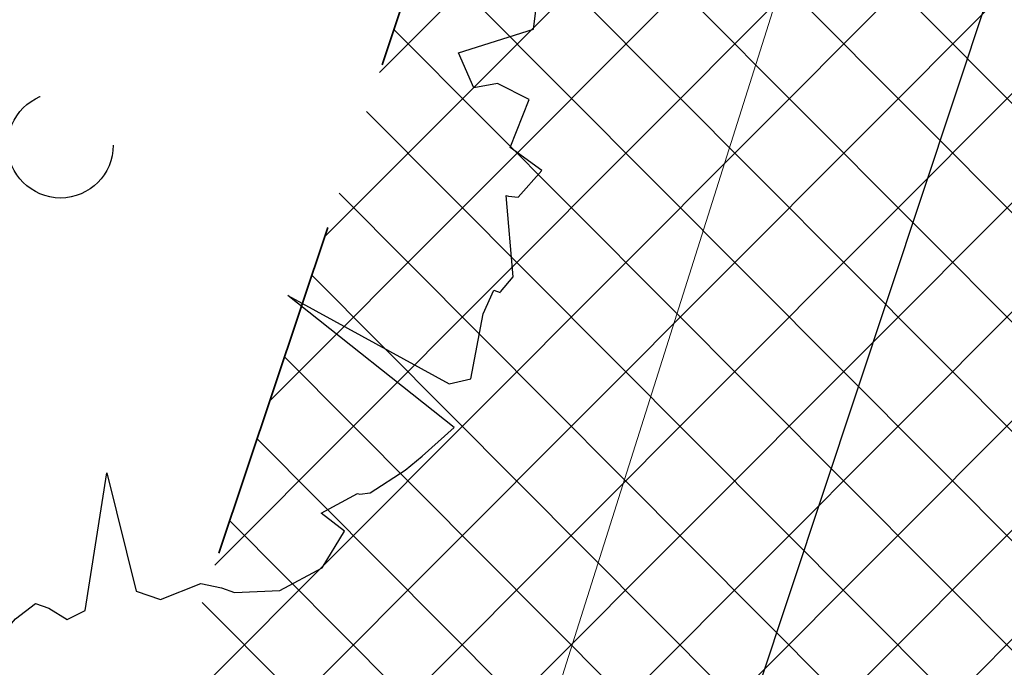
# Model space of a CAD drawing. Header units: metres. Extents: x 6599594 to 6600699, y 5687867 to 5691114.
# Tile 100 of 256: x 6599883.07 to 6599885.94, y 5688678.36 to 5688680.24. Entities that reach past the tile are written whole.
import ezdxf

# ---------------------------------------------------------------- set-up
doc = ezdxf.new("R2010")
doc.units = ezdxf.units.M
doc.header["$MEASUREMENT"] = 0
for name, pattern in [('1', [0]), ('BUG', [1.5, 1, -0.5]), ('GUK', [2, 1.5, -0.5]), ('GUZ', [1, 0.5, -0.5])]:
    doc.linetypes.add(name, pattern=pattern)
for name, color, linetype, lineweight in [('_kolor chodnik', 50, '1', 5), ('_kolor jezdnia', 4, '1', 0), ('_kolor zjazdy kostka', 7, '1', 5), ('_kolor ścieżka @ 1', 10, '1', 0), ('_nasadzenia', 72, 'BUG', 30), ('_obrzeze', 10, 'BUG', 35), ('Dzialki', 130, '1', 30), ('Kontury', 252, 'GUK', 9), ('OT_Komunikacja', 7, 'CONTINUOUS', 0), ('Uzytki', 252, 'GUZ', 9)]:
    doc.layers.add(name, color=color, linetype=linetype, lineweight=lineweight)
doc.layers.add('RS-drzewa projektowane', color=7, linetype='CONTINUOUS')
pattern_1 = [(45, (0, 0), (-0.1414213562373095, 0.1414213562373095), []), (135, (0, 0), (-0.1414213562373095, -0.1414213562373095), [])]

# ---------------------------------------------------------------- blocks, each defined once
blk = doc.blocks.new('d2')
at = {"layer": '_nasadzenia'}
for p, q in [((-293019.6650315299, 28216.48516633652), (-293019.9423898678, 28216.34093857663)), ((-293019.5058528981, 28216.47423294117), (-293019.6650315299, 28216.48516633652)), ((-293019.4652712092, 28215.71171003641), (-293019.5058528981, 28216.47423294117)), ((-293019.2000540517, 28216.51097357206), (-293019.3144192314, 28216.43055231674)), ((-293019.0088658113, 28216.43478685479), (-293019.2000540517, 28216.51097357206)), ((-293019.3144192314, 28216.43055231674), (-293019.4652712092, 28215.71171003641)), ((-293018.855843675, 28216.46941021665), (-293019.0088658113, 28216.43478685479)), ((-293018.6644100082, 28216.42572959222), (-293018.855843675, 28216.46941021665)), ((-293020.0166255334, 28216.40975598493), (-293020.2968166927, 28216.3208126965)), ((-293019.9423898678, 28216.34093857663), (-293020.0166255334, 28216.40975598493)), ((-293018.5676449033, 28216.32748790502), (-293018.6644100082, 28216.42572959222)), ((-293018.4212701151, 28216.34265583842), (-293018.5676449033, 28216.32748790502)), ((-293018.2402983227, 28216.20477988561), (-293018.4212701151, 28216.34265583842)), ((-293020.2968166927, 28216.3208126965), (-293020.3139259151, 28216.20716193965)), ((-293020.4275548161, 28216.22425896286), (-293020.8178057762, 28216.19464650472)), ((-293020.3139259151, 28216.20716193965), (-293020.4275548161, 28216.22425896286)), ((-293020.8178057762, 28216.19464650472), (-293020.7468937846, 28216.1161013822)), ((-293017.9817671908, 28216.00781423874), (-293018.2402983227, 28216.20477988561)), ((-293020.7468937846, 28216.1161013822), (-293020.6306410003, 28215.83548282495)), ((-293018.0050329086, 28215.93972023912), (-293017.9817671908, 28216.00781423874)), ((-293020.9398000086, 28215.96474544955), (-293021.0288029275, 28215.79961544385)), ((-293020.6306410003, 28215.83548282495), (-293020.9398000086, 28215.96474544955)), ((-293018.0871430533, 28215.82655175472), (-293018.0050329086, 28215.93972023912)), ((-293017.7984534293, 28215.74964162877), (-293018.0871430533, 28215.82655175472)), ((-293021.0288029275, 28215.79961544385), (-293021.0134116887, 28215.68572355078)), ((-293018.1938077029, 28215.40966504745), (-293017.7984534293, 28215.74964162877)), ((-293021.0134116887, 28215.68572355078), (-293021.1669246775, 28215.58608800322)), ((-293021.1669246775, 28215.58608800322), (-293021.2618386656, 28215.49902084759)), ((-293021.2618386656, 28215.49902084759), (-293021.2464474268, 28215.38512895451)), ((-293017.4792267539, 28215.41244162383), (-293018.1938077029, 28215.40966504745)), ((-293017.3314917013, 28215.17728852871), (-293017.4792267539, 28215.41244162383)), ((-293021.2464474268, 28215.38512895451), (-293021.2697131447, 28215.3170349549)), ((-293021.2697131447, 28215.3170349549), (-293021.3484996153, 28215.21359418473)), ((-293021.3484996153, 28215.21359418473), (-293021.2814021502, 28215.06030916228)), ((-293017.2482667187, 28215.00762989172), (-293017.3314917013, 28215.17728852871)), ((-293021.2814021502, 28215.06030916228), (-293021.3571103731, 28214.93409001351)), ((-293017.262052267, 28214.90370684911), (-293017.2482667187, 28215.00762989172)), ((-293021.3571103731, 28214.93409001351), (-293021.3483664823, 28214.80074269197)), ((-293017.5911168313, 28214.7988722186), (-293017.262052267, 28214.90370684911)), ((-293021.3483664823, 28214.80074269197), (-293021.2672380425, 28214.78388680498)), ((-293017.5240193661, 28214.64558719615), (-293017.5911168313, 28214.7988722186)), ((-293021.2672380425, 28214.78388680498), (-293021.1113830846, 28214.76322569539)), ((-293021.1113830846, 28214.76322569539), (-293021.0798643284, 28214.63296018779)), ((-293021.3882505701, 28214.6840101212), (-293021.4281346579, 28214.56727755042)), ((-293021.3017019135, 28214.52407919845), (-293021.3882505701, 28214.6840101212)), ((-293017.4198706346, 28214.66431921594), (-293017.5240193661, 28214.64558719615)), ((-293017.2806340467, 28214.59501953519), (-293017.4198706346, 28214.66431921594)), ((-293021.0798643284, 28214.63296018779), (-293021.1031300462, 28214.56486618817)), ((-293017.3634804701, 28214.38433277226), (-293017.2806340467, 28214.59501953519)), ((-293021.4281346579, 28214.56727755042), (-293021.4971955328, 28214.46051383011)), ((-293021.1031300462, 28214.56486618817), (-293020.9515804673, 28214.40445299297)), ((-293021.1524943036, 28214.4839626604), (-293021.3017019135, 28214.52407919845)), ((-293021.0943861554, 28214.43151886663), (-293021.1524943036, 28214.4839626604)), ((-293021.4971955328, 28214.46051383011), (-293021.4787260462, 28214.32384355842)), ((-293021.0592982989, 28214.34348716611), (-293021.0943861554, 28214.43151886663)), ((-293020.9515804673, 28214.40445299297), (-293021.0592982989, 28214.34348716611)), ((-293017.2244893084, 28214.28252699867), (-293017.3634804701, 28214.38433277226)), ((-293021.4787260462, 28214.32384355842), (-293021.4543454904, 28214.10911043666)), ((-293017.3293743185, 28214.16627670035), (-293017.2244893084, 28214.28252699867)), ((-293017.3515251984, 28213.81535557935), (-293017.3813259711, 28214.17316373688)), ((-293017.3813259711, 28214.17316373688), (-293017.3716003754, 28214.16984078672)), ((-293017.3716003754, 28214.16984078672), (-293017.3293743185, 28214.16627670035)), ((-293021.4543454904, 28214.10911043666), (-293021.4292286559, 28213.99189559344)), ((-293021.4292286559, 28213.99189559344), (-293021.3319726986, 28213.95866609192)), ((-293021.3319726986, 28213.95866609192), (-293021.2477660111, 28213.91903182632)), ((-293021.2477660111, 28213.91903182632), (-293021.3068558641, 28213.8414512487)), ((-293021.3068558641, 28213.8414512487), (-293021.3628674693, 28213.74109229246)), ((-293017.4071456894, 28213.74987151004), (-293017.3515251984, 28213.81535557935)), ((-293017.4827541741, 28213.65378966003), (-293017.4364681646, 28213.75747156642)), ((-293017.4364681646, 28213.75747156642), (-293017.4072913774, 28213.74750271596)), ((-293021.3628674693, 28213.74109229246), (-293021.3211322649, 28213.67251602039)), ((-293020.6827278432, 28213.72211137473), (-293021.1705643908, 28213.3820784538)), ((-293021.1593662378, 28213.57379206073), (-293020.6827278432, 28213.72211137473)), ((-293018.340181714, 28213.73353405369), (-293017.6313377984, 28213.34606689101)), ((-293017.6100354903, 28213.15411214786), (-293018.340181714, 28213.73353405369)), ((-293021.3211322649, 28213.67251602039), (-293021.1593662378, 28213.57379206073)), ((-293017.5369146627, 28213.36812186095), (-293017.4827541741, 28213.65378966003)), ((-293021.1705643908, 28213.3820784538), (-293021.14520213, 28213.29736970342)), ((-293017.6313377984, 28213.34606689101), (-293017.5369146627, 28213.36812186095)), ((-293021.14520213, 28213.29736970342), (-293021.061486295, 28213.19272325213)), ((-293021.061486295, 28213.19272325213), (-293021.0199965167, 28213.09164088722)), ((-293020.4486406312, 28212.57052589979), (-293020.0360262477, 28213.17468230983)), ((-293020.0360262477, 28213.17468230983), (-293020.2016862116, 28212.5621920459)), ((-293017.7507446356, 28213.02837527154), (-293017.6100354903, 28213.15411214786)), ((-293021.0199965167, 28213.09164088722), (-293021.0105163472, 28213.05581184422)), ((-293021.0105163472, 28213.05581184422), (-293020.906613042, 28213.04203777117)), ((-293020.906613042, 28213.04203777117), (-293020.8098479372, 28212.94379608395)), ((-293017.8259620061, 28212.96716830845), (-293017.7507446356, 28213.02837527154)), ((-293020.8098479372, 28212.94379608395), (-293020.8269571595, 28212.83014532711)), ((-293019.2314686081, 28212.35019368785), (-293019.1358041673, 28212.95519975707)), ((-293019.1358041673, 28212.95519975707), (-293019.0065527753, 28212.43629629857)), ((-293017.9794749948, 28212.86753276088), (-293017.8259620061, 28212.96716830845)), ((-293018.1946652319, 28212.7781072), (-293018.0347503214, 28212.86469208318)), ((-293018.0347503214, 28212.86469208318), (-293018.0250247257, 28212.86136913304)), ((-293018.0250247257, 28212.86136913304), (-293017.9794749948, 28212.86753276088)), ((-293020.8269571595, 28212.83014532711), (-293020.7916238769, 28212.77461971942)), ((-293020.7916238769, 28212.77461971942), (-293020.6165631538, 28212.71480661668)), ((-293018.0912527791, 28212.69932094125), (-293018.1946652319, 28212.7781072)), ((-293020.6165631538, 28212.71480661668), (-293020.4929632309, 28212.72689273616)), ((-293020.4929632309, 28212.72689273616), (-293020.4583662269, 28212.57384884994)), ((-293018.1899812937, 28212.53751388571), (-293018.0912527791, 28212.69932094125)), ((-293020.4583662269, 28212.57384884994), (-293020.4486406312, 28212.57052589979)), ((-293020.2016862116, 28212.5621920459), (-293020.1046756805, 28212.49645645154)), ((-293018.3759947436, 28212.43811947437), (-293018.1899812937, 28212.53751388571)), ((-293020.1046756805, 28212.49645645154), (-293020.0465675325, 28212.44401265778)), ((-293018.8995712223, 28212.3997438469), (-293018.7235287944, 28212.46995511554)), ((-293018.7235287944, 28212.46995511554), (-293018.6326747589, 28212.4497762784)), ((-293018.6326747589, 28212.4497762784), (-293018.5743211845, 28212.42983857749)), ((-293020.0465675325, 28212.44401265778), (-293019.8385154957, 28212.44897060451)), ((-293019.8385154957, 28212.44897060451), (-293019.7768382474, 28212.43876061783)), ((-293019.7768382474, 28212.43876061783), (-293019.6670238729, 28212.34692369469)), ((-293019.0065527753, 28212.43629629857), (-293018.8995712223, 28212.3997438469)), ((-293018.5743211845, 28212.42983857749), (-293018.3759947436, 28212.43811947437)), ((-293019.5372674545, 28212.31345305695), (-293019.4490008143, 28212.38106478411)), ((-293019.4490008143, 28212.38106478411), (-293019.3906472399, 28212.3611270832)), ((-293019.6670238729, 28212.34692369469), (-293019.5733370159, 28212.2714603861)), ((-293019.3906472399, 28212.3611270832), (-293019.3097642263, 28212.31176510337)), ((-293019.3097642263, 28212.31176510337), (-293019.2314686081, 28212.35019368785)), ((-293019.5733370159, 28212.2714603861), (-293019.5372674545, 28212.31345305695))]:
    blk.add_line(p, q, dxfattribs=at)
blk.add_circle((-293019.3393299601, 28214.3936584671), 0.2317757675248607, dxfattribs=at)

msp = doc.modelspace()

# ---------------------------------------------------------------- hatches: boundary and pattern name
at = {"layer": '_kolor chodnik'}
h = msp.add_hatch(dxfattribs=at)
h.set_pattern_fill('ANSI37', color=256, scale=1.6)
h.set_pattern_definition(pattern_1)
h.paths.add_polyline_path([(6599849.938171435, 5688542.085872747), (6599852.232147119, 5688548.938742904), (6599853.573135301, 5688548.489851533), (6599853.827082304, 5688549.248475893), (6599851.793849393, 5688549.929093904), (6599849.895278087, 5688548.982823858), (6599847.823506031, 5688542.793750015)])
edge = h.paths.add_edge_path()
edge.add_line((6600018.106075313, 5689087.454911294), (6600022.42781917, 5689091.229234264))
edge.add_line((6600022.42781917, 5689091.229234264), (6600020.233254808, 5689093.742094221))
edge.add_line((6600020.233254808, 5689093.742094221), (6600017.159471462, 5689091.057656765))
edge.add_arc((6600023.275194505, 5689085.385140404), 8.34143334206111, 137.1531558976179, 148.8016577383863)
edge.add_line((6600016.140105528, 5689089.706021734), (6600018.106075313, 5689087.454911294))
h.paths.add_polyline_path([(6600038.501784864, 5689187.59229436), (6600037.906968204, 5689187.700586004), (6600037.638296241, 5689186.224843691), (6600038.240083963, 5689186.115282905)])
h.paths.add_polyline_path([(6600069.098302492, 5689360.276020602), (6600068.321239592, 5689360.413462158), (6600068.064048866, 5689358.936495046), (6600068.836639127, 5689358.799546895)])
h.paths.add_polyline_path([(6600082.393785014, 5689362.950258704), (6600082.941124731, 5689366.103121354), (6600081.481377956, 5689366.361351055), (6600080.923159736, 5689363.210828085)])
h.paths.add_polyline_path([(6600074.022236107, 5689388.065861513), (6600072.983907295, 5689388.249860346), (6600072.723374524, 5689386.772538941), (6600073.760538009, 5689386.588865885)])
h.paths.add_polyline_path([(6600105.602402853, 5689486.45426531), (6600106.738797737, 5689489.760539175), (6600105.28818975, 5689490.281952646), (6600104.132785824, 5689486.965912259)])
h.paths.add_polyline_path([(6600132.519778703, 5689678.737346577), (6600131.636986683, 5689678.922259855), (6600131.330470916, 5689677.453953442), (6600132.212256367, 5689677.269208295)])
h.paths.add_polyline_path([(6600156.649397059, 5689798.7449027), (6600156.48800471, 5689797.95886096), (6600157.450195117, 5689797.757316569), (6600157.615023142, 5689798.542205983)])
h.paths.add_polyline_path([(6600189.055358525, 5689948.643107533), (6600187.902868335, 5689948.884512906), (6600187.600024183, 5689947.417400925), (6600188.748131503, 5689947.176379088)])
edge = h.paths.add_edge_path()
edge.add_line((6600204.459383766, 5690032.969035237), (6600204.153258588, 5690031.227801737))
edge.add_arc((6600202.328347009, 5690027.299936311), 4.331100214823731, 41.853001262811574, 65.08011546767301, ccw=False)
edge.add_arc((6600032.903931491, 5690051.979071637), 174.020003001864, 352.8070218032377, 353.495463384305)
edge.add_arc((6600202.372679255, 5690027.343587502), 5.999999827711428, 55.12102442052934, 69.64815978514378)
edge = h.paths.add_edge_path()
edge.add_line((6600205.046027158, 5690040.265402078), (6600204.972740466, 5690038.483452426))
edge.add_arc((6600203.986269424, 5690044.401803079), 5.999999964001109, 279.4630688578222, 294.9140560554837)
edge.add_line((6600206.513819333, 5690038.960158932), (6600206.607027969, 5690041.030672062))
edge.add_arc((6600203.986269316, 5690044.401803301), 4.270000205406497, 284.3702444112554, 307.86193139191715, ccw=False)
edge = h.paths.add_edge_path()
edge.add_arc((6600203.547470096, 5690044.558759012), 6.446878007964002, 324.43500910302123, 356.20133685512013, ccw=False)
edge.add_arc((6600203.986269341, 5690044.401803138), 6.000000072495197, 323.2169970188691, 357.4193489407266)
h.paths.add_polyline_path([(6600208.910055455, 5690121.713696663), (6600208.146285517, 5690121.748120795), (6600207.125602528, 5690121.794124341), (6600209.971605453, 5690121.665851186)])
edge = h.paths.add_edge_path()
edge.add_line((6600238.769818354, 5690481.648294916), (6600240.338176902, 5690490.87374652))
edge.add_line((6600240.338176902, 5690490.87374652), (6600241.251295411, 5690510.829461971))
edge.add_line((6600241.251295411, 5690510.829461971), (6600239.524022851, 5690510.928942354))
edge.add_line((6600239.524022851, 5690510.928942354), (6600238.633343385, 5690491.167757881))
edge.add_line((6600238.633343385, 5690491.167757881), (6600234.579716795, 5690467.661262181))
edge.add_line((6600234.579716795, 5690467.661262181), (6600234.449796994, 5690464.966873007))
edge.add_arc((6600242.443669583, 5690464.607462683), 8.001948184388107, 177.4256737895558, 268.2543056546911)
edge.add_line((6600242.199903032, 5690456.609228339), (6600242.216657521, 5690457.359274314))
edge.add_line((6600242.216657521, 5690457.359274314), (6600242.305257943, 5690458.836738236))
edge.add_arc((6600242.444504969, 5690464.607952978), 5.772894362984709, 177.0298084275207, 268.6178439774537, ccw=False)
edge.add_line((6600236.679365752, 5690464.907083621), (6600236.951876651, 5690470.95443634))
edge.add_line((6600236.951876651, 5690470.95443634), (6600238.15078669, 5690478.210832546))
edge.add_line((6600238.15078669, 5690478.210832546), (6600238.769818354, 5690481.648294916))
h.paths.add_polyline_path([(6600238.769818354, 5690481.648294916), (6600238.15078669, 5690478.210832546), (6600239.670056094, 5690477.930590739), (6600240.266710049, 5690481.376366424)])
edge = h.paths.add_edge_path()
edge.add_line((6600223.366500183, 5690460.339976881), (6600223.278629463, 5690457.997544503))
edge.add_arc((6600220.967166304, 5690465.656339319), 7.999999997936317, 286.7940807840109, 300.2738222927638)
edge.add_line((6600225.000231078, 5690458.747331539), (6600225.240084, 5690461.623695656))
edge.add_arc((6600221.105749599, 5690465.648640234), 5.76999998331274, 293.06724424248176, 315.7681070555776, ccw=False)
edge = h.paths.add_edge_path()
edge.add_arc((6600220.025145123, 5690444.676291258), 5.770000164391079, 37.996647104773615, 59.94382588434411, ccw=False)
edge.add_line((6600224.572175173, 5690448.22839199), (6600224.817793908, 5690451.081798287))
edge.add_arc((6600220.025145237, 5690444.676291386), 7.999999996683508, 53.19588653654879, 68.15166733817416)
edge.add_line((6600223.00235276, 5690452.101669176), (6600222.91504296, 5690449.670427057))
edge = h.paths.add_edge_path()
edge.add_arc((6600221.105749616, 5690465.648640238), 7.999999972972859, 328.0222308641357, 357.0132597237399)
edge.add_line((6600229.094882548, 5690465.23180147), (6600229.218816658, 5690467.593604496))
edge.add_line((6600229.218816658, 5690467.593604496), (6600228.218919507, 5690467.645774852))
edge.add_line((6600228.218919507, 5690467.645774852), (6600227.891778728, 5690461.411918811))
h.paths.add_polyline_path([(6600200.980142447, 5690012.236744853), (6600202.317278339, 5690011.956662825), (6600202.522293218, 5690012.935421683), (6600201.182321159, 5690013.216097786)])
h.paths.add_polyline_path([(6600196.457878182, 5689983.98337835), (6600195.202332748, 5689984.246370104), (6600194.899091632, 5689982.777335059), (6600196.150355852, 5689982.515240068)])
edge = h.paths.add_edge_path()
edge.add_line((6600112.305909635, 5689517.991018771), (6600112.691041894, 5689519.807934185))
edge.add_line((6600112.691041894, 5689519.807934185), (6600113.245521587, 5689522.423769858))
edge.add_line((6600113.245521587, 5689522.423769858), (6600111.553124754, 5689522.782507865))
edge.add_line((6600111.553124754, 5689522.782507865), (6600107.405864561, 5689503.21722655))
edge.add_line((6600107.405864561, 5689503.21722655), (6600099.494506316, 5689480.361667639))
edge.add_line((6600099.494506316, 5689480.361667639), (6600099.182814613, 5689478.891218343))
edge.add_arc((6600107.008997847, 5689477.232359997), 8.000059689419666, 168.0325629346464, 257.7529108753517)
edge.add_line((6600105.311960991, 5689469.414366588), (6600105.784990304, 5689471.593619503))
edge.add_arc((6600107.008927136, 5689477.232314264), 5.769999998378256, 168.0321375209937, 257.7533362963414, ccw=False)
edge.add_line((6600101.364343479, 5689478.42879883), (6600101.647245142, 5689479.76342708))
edge.add_line((6600101.647245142, 5689479.76342708), (6600104.132785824, 5689486.965912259))
edge.add_line((6600104.132785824, 5689486.965912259), (6600105.28818975, 5689490.281952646))
edge.add_line((6600105.28818975, 5689490.281952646), (6600108.240043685, 5689498.809726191))
edge.add_line((6600108.240043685, 5689498.809726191), (6600112.305909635, 5689517.991018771))
h.paths.add_polyline_path([(6600136.009573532, 5689645.499114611), (6600138.333647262, 5689645.012304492), (6600138.661671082, 5689646.578318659), (6600134.869459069, 5689647.372651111)])
at = {"layer": '_kolor jezdnia'}
h = msp.add_hatch(dxfattribs=at)
h.set_pattern_fill('ANSI37', color=4, scale=3.5)
h.set_pattern_definition([(45, (0, 0), (-0.3093592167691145, 0.3093592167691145), []), (135, (0, 0), (-0.3093592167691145, -0.3093592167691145), [])])
edge = h.paths.add_edge_path()
edge.add_line((6599833.066047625, 5688539.933393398), (6599850.649511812, 5688527.983462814))
edge.add_arc((6599857.337592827, 5688536.653968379), 10.95025544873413, 169.5012687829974, 232.3548431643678, ccw=False)
edge.add_arc((6599858.085851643, 5688536.618142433), 11.69295282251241, 162.2507788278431, 169.9967502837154, ccw=False)
edge.add_line((6599846.949484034, 5688540.182754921), (6599847.823506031, 5688542.793750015))
edge.add_line((6599847.823506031, 5688542.793750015), (6599849.895278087, 5688548.982823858))
edge.add_line((6599849.895278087, 5688548.982823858), (6599852.434748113, 5688556.56906746))
edge.add_line((6599852.434748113, 5688556.56906746), (6599928.48625871, 5688783.760284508))
edge.add_line((6599928.48625871, 5688783.760284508), (6599931.025728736, 5688791.34652811))
edge.add_line((6599931.025728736, 5688791.34652811), (6599996.657773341, 5688987.411326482))
edge.add_line((6599996.657773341, 5688987.411326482), (6599999.197243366, 5688994.997570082))
edge.add_line((6599999.197243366, 5688994.997570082), (6600021.930100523, 5689062.908193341))
edge.add_line((6600021.930100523, 5689062.908193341), (6600017.620224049, 5689067.371531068))
edge.add_line((6600017.620224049, 5689067.371531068), (6600016.714558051, 5689064.654078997))
edge.add_line((6600016.714558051, 5689064.654078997), (6600012.423620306, 5689051.835617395))
edge.add_line((6600012.423620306, 5689051.835617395), (6600009.884150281, 5689044.249373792))
edge.add_line((6600009.884150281, 5689044.249373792), (6599977.53516164, 5688947.612159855))
edge.add_line((6599977.53516164, 5688947.612159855), (6599974.995691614, 5688940.025916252))
edge.add_line((6599974.995691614, 5688940.025916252), (6599942.096912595, 5688841.746295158))
edge.add_line((6599942.096912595, 5688841.746295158), (6599939.557442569, 5688834.160051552))
edge.add_line((6599939.557442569, 5688834.160051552), (6599882.679288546, 5688664.246042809))
edge.add_line((6599882.679288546, 5688664.246042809), (6599880.139818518, 5688656.659799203))
edge.add_line((6599880.139818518, 5688656.659799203), (6599852.46454386, 5688573.984527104))
edge.add_line((6599852.46454386, 5688573.984527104), (6599842.470137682, 5688544.127903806))
edge.add_arc((6599835.706422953, 5688546.652910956), 7.219660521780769, 248.5480913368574, 339.52856074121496, ccw=False)
h.paths.add_polyline_path([(6600044.653202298, 5689172.271628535), (6600046.276244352, 5689181.431901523), (6600047.759199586, 5689189.801539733), (6600051.0603021, 5689208.432603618), (6600052.368792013, 5689215.817578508), (6600054.808584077, 5689229.587499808), (6600056.11707399, 5689236.972474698), (6600057.346666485, 5689243.912161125), (6600058.655146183, 5689251.297078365), (6600058.831439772, 5689252.292060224), (6600060.098987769, 5689259.445963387), (6600060.139929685, 5689259.677035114), (6600061.407468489, 5689266.830886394), (6600072.329030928, 5689328.470998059), (6600073.637511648, 5689335.855921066), (6600077.337304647, 5689356.73715072), (6600078.820259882, 5689365.106788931), (6600081.142794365, 5689378.214921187), (6600082.538516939, 5689386.092227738), (6600095.187867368, 5689457.483787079), (6600091.082877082, 5689465.8405575), (6600089.043088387, 5689454.328211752), (6600087.870641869, 5689447.711051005), (6600087.560133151, 5689445.958573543), (6600086.562151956, 5689440.326076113), (6600082.433200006, 5689417.022719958), (6600080.95024477, 5689408.65308175), (6600077.202698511, 5689387.502337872), (6600075.719743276, 5689379.132699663), (6600073.469199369, 5689366.430874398), (6600071.986244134, 5689358.061236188), (6600069.98686466, 5689346.776955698), (6600068.591142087, 5689338.899649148), (6600065.559290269, 5689321.78820693), (6600064.163567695, 5689313.910900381), (6600059.719426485, 5689288.828650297), (6600058.323703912, 5689280.951343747), (6600057.563846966, 5689276.662793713), (6600056.168124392, 5689268.785487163), (6600054.804920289, 5689261.091711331), (6600053.409197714, 5689253.21440478), (6600053.264817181, 5689252.399536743), (6600051.869094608, 5689244.522230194), (6600051.183555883, 5689240.653124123), (6600049.787833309, 5689232.775817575), (6600046.593849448, 5689214.749319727), (6600045.198126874, 5689206.872013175), (6600044.41754409, 5689202.466488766), (6600042.934588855, 5689194.096850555), (6600036.429952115, 5689157.38538759), (6600034.946996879, 5689149.01574938), (6600030.579776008, 5689124.367629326), (6600027.529365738, 5689107.151445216), (6600024.895072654, 5689094.014582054), (6600030.583685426, 5689094.264316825), (6600032.945013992, 5689106.191885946), (6600043.170247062, 5689163.901990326)])
edge = h.paths.add_edge_path()
edge.add_line((6600111.106812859, 5689535.144351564), (6600111.256844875, 5689535.85214863))
edge.add_line((6600111.256844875, 5689535.85214863), (6600112.915748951, 5689543.678261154))
edge.add_line((6600112.915748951, 5689543.678261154), (6600117.304772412, 5689564.384094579))
edge.add_line((6600117.304772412, 5689564.384094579), (6600119.067357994, 5689572.699339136))
edge.add_line((6600119.067357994, 5689572.699339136), (6600120.087667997, 5689577.512794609))
edge.add_line((6600120.087667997, 5689577.512794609), (6600121.642890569, 5689584.849775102))
edge.add_line((6600121.642890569, 5689584.849775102), (6600128.436769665, 5689616.900852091))
edge.add_line((6600128.436769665, 5689616.900852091), (6600129.991992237, 5689624.237832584))
edge.add_line((6600129.991992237, 5689624.237832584), (6600132.660554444, 5689636.827148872))
edge.add_line((6600132.660554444, 5689636.827148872), (6600133.208838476, 5689639.444704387))
edge.add_line((6600133.208838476, 5689639.444704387), (6600134.848957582, 5689647.274775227))
edge.add_line((6600134.848957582, 5689647.274775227), (6600138.97649476, 5689666.979995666))
edge.add_line((6600138.97649476, 5689666.979995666), (6600140.51410642, 5689674.320687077))
edge.add_line((6600140.51410642, 5689674.320687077), (6600145.209128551, 5689696.735129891))
edge.add_line((6600145.209128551, 5689696.735129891), (6600146.746740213, 5689704.075821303))
edge.add_line((6600146.746740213, 5689704.075821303), (6600151.462308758, 5689726.588354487))
edge.add_line((6600151.462308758, 5689726.588354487), (6600152.999920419, 5689733.929045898))
edge.add_line((6600152.999920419, 5689733.929045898), (6600155.244070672, 5689744.642813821))
edge.add_line((6600155.244070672, 5689744.642813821), (6600156.781682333, 5689751.983505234))
edge.add_line((6600156.781682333, 5689751.983505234), (6600161.635515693, 5689775.156126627))
edge.add_line((6600161.635515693, 5689775.156126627), (6600163.378142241, 5689783.475576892))
edge.add_line((6600163.378142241, 5689783.475576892), (6600163.850769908, 5689785.731942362))
edge.add_line((6600163.850769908, 5689785.731942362), (6600167.028500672, 5689800.902704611))
edge.add_line((6600167.028500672, 5689800.902704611), (6600179.49088801, 5689860.399222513))
edge.add_line((6600179.49088801, 5689860.399222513), (6600181.233514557, 5689868.718672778))
edge.add_line((6600181.233514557, 5689868.718672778), (6600181.84713393, 5689871.648144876))
edge.add_line((6600181.84713393, 5689871.648144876), (6600183.384745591, 5689878.988836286))
edge.add_line((6600183.384745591, 5689878.988836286), (6600184.935818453, 5689886.393792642))
edge.add_line((6600184.935818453, 5689886.393792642), (6600186.575937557, 5689894.223863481))
edge.add_line((6600186.575937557, 5689894.223863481), (6600194.05133812, 5689929.912074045))
edge.add_line((6600194.05133812, 5689929.912074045), (6600195.691457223, 5689937.742144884))
edge.add_line((6600195.691457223, 5689937.742144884), (6600202.915799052, 5689972.231779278))
edge.add_line((6600202.915799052, 5689972.231779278), (6600204.555918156, 5689980.061850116))
edge.add_line((6600204.555918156, 5689980.061850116), (6600206.062781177, 5689987.255744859))
edge.add_line((6600206.062781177, 5689987.255744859), (6600207.702900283, 5689995.085815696))
edge.add_line((6600207.702900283, 5689995.085815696), (6600210.232559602, 5690007.162628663))
edge.add_line((6600210.232559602, 5690007.162628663), (6600211.694938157, 5690014.144150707))
edge.add_arc((6600028.177652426, 5690052.584442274), 187.5000004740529, 348.1696294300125, 357.4195276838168)
edge.add_line((6600215.487522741, 5690044.142720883), (6600208.310270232, 5690026.480446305))
edge.add_arc((6600032.903933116, 5690051.97907145), 177.2500013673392, 348.1696294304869, 351.7289130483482, ccw=False)
edge.add_line((6600206.38894146, 5690015.640182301), (6600205.966941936, 5690013.625519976))
edge.add_line((6600205.966941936, 5690013.625519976), (6600204.326822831, 5690005.795449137))
edge.add_line((6600204.326822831, 5690005.795449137), (6600197.076961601, 5689971.183982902))
edge.add_line((6600197.076961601, 5689971.183982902), (6600195.334335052, 5689962.864532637))
edge.add_line((6600195.334335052, 5689962.864532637), (6600193.44722506, 5689953.855305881))
edge.add_line((6600193.44722506, 5689953.855305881), (6600191.909227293, 5689946.512771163))
edge.add_line((6600191.909227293, 5689946.512771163), (6600185.496844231, 5689915.899498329))
edge.add_line((6600185.496844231, 5689915.899498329), (6600183.856521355, 5689908.068454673))
edge.add_line((6600183.856521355, 5689908.068454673), (6600182.066605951, 5689899.523243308))
edge.add_line((6600182.066605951, 5689899.523243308), (6600180.32407057, 5689891.204228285))
edge.add_line((6600180.32407057, 5689891.204228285), (6600174.320344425, 5689862.541919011))
edge.add_line((6600174.320344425, 5689862.541919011), (6600172.577809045, 5689854.222903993))
edge.add_line((6600172.577809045, 5689854.222903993), (6600163.663810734, 5689811.666703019))
edge.add_line((6600163.663810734, 5689811.666703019), (6600162.023782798, 5689803.837067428))
edge.add_line((6600162.023782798, 5689803.837067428), (6600160.924220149, 5689798.587659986))
edge.add_line((6600160.924220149, 5689798.587659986), (6600159.279208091, 5689790.734229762))
edge.add_line((6600159.279208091, 5689790.734229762), (6600157.107250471, 5689780.365115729))
edge.add_line((6600157.107250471, 5689780.365115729), (6600155.462238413, 5689772.511685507))
edge.add_line((6600155.462238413, 5689772.511685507), (6600153.380318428, 5689762.572418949))
edge.add_line((6600153.380318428, 5689762.572418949), (6600151.735124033, 5689754.718118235))
edge.add_line((6600151.735124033, 5689754.718118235), (6600148.586504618, 5689739.686336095))
edge.add_line((6600148.586504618, 5689739.686336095), (6600146.885007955, 5689731.563243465))
edge.add_line((6600146.885007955, 5689731.563243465), (6600141.75088822, 5689707.052510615))
edge.add_line((6600141.75088822, 5689707.052510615), (6600140.110896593, 5689699.223048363))
edge.add_line((6600140.110896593, 5689699.223048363), (6600133.483561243, 5689667.583574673))
edge.add_line((6600133.483561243, 5689667.583574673), (6600131.860394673, 5689659.834436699))
edge.add_line((6600131.860394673, 5689659.834436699), (6600131.740984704, 5689659.26436315))
edge.add_line((6600131.740984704, 5689659.26436315), (6600130.117814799, 5689651.515209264))
edge.add_line((6600130.117814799, 5689651.515209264), (6600127.27873359, 5689637.961189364))
edge.add_line((6600127.27873359, 5689637.961189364), (6600126.924568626, 5689636.290366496))
edge.add_line((6600126.924568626, 5689636.290366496), (6600125.166244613, 5689627.995226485))
edge.add_line((6600125.166244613, 5689627.995226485), (6600118.009503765, 5689594.232298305))
edge.add_line((6600118.009503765, 5689594.232298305), (6600116.25117975, 5689585.937158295))
edge.add_line((6600116.25117975, 5689585.937158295), (6600113.665314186, 5689573.737975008))
edge.add_line((6600113.665314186, 5689573.737975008), (6600111.898534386, 5689565.402943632))
edge.add_line((6600111.898534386, 5689565.402943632), (6600104.889982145, 5689532.339115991))
edge.add_line((6600104.889982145, 5689532.339115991), (6600103.22663594, 5689524.492047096))
edge.add_line((6600103.22663594, 5689524.492047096), (6600096.623876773, 5689493.342605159))
edge.add_line((6600096.623876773, 5689493.342605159), (6600094.968986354, 5689485.535427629))
edge.add_line((6600094.968986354, 5689485.535427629), (6600094.300101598, 5689482.379870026))
edge.add_line((6600094.300101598, 5689482.379870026), (6600099.182814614, 5689478.891218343))
edge.add_line((6600099.182814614, 5689478.891218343), (6600099.494506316, 5689480.361667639))
edge.add_line((6600099.494506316, 5689480.361667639), (6600111.106812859, 5689535.144351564))
edge = h.paths.add_edge_path()
edge.add_arc((6600239.213891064, 5690851.400367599), 10.00000000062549, -2.8342403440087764, 76.13703556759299, ccw=False)
edge.add_line((6600249.201658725, 5690850.905901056), (6600249.082723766, 5690848.503524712))
edge.add_line((6600249.082723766, 5690848.503524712), (6600247.016487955, 5690806.767468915))
edge.add_line((6600247.016487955, 5690806.767468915), (6600246.092398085, 5690789.152178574))
edge.add_line((6600246.092398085, 5690789.152178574), (6600233.768116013, 5690572.015170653))
edge.add_line((6600233.768116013, 5690572.015170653), (6600228.959056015, 5690465.296202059))
edge.add_line((6600228.959056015, 5690465.296202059), (6600234.588724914, 5690465.017134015))
edge.add_line((6600234.588724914, 5690465.017134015), (6600239.262540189, 5690571.767576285))
edge.add_line((6600239.262540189, 5690571.767576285), (6600252.50503885, 5690806.400146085))
edge.add_line((6600252.50503885, 5690806.400146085), (6600254.569211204, 5690848.094521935))
edge.add_arc((6600262.559425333, 5690847.6989487), 7.999999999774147, 76.13703557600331, 177.1657596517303, ccw=False)
edge.add_line((6600264.476229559, 5690855.465921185), (6600241.609896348, 5690861.109083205))
edge = h.paths.add_edge_path()
edge.add_line((6600250.031475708, 5690451.625307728), (6600250.231741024, 5690455.772579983))
edge.add_line((6600250.231741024, 5690455.772579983), (6600246.257763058, 5690456.417303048))
edge.add_line((6600246.257763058, 5690456.417303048), (6600242.171761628, 5690456.61060902))
edge.add_arc((6600242.563100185, 5690464.586983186), 7.985968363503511, 176.9123644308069, 267.1911945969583, ccw=False)
edge.add_line((6600234.588724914, 5690465.017134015), (6600228.959056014, 5690465.296202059))
edge.add_arc((6600220.965133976, 5690465.657286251), 8.002072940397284, 267.8289300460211, 357.413716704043, ccw=False)
edge.add_line((6600220.661989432, 5690457.660957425), (6600212.406915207, 5690458.119572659))
edge.add_line((6600212.406915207, 5690458.119572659), (6600208.431872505, 5690457.817501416))
edge.add_line((6600208.431872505, 5690457.817501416), (6600208.233912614, 5690454.548331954))
edge.add_line((6600208.233912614, 5690454.548331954), (6600212.129565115, 5690453.127270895))
edge.add_line((6600212.129565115, 5690453.127270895), (6600218.640548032, 5690452.76554962))
edge.add_line((6600218.640548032, 5690452.76554962), (6600216.486747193, 5690452.885205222))
edge.add_line((6600216.486747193, 5690452.885205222), (6600220.468905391, 5690452.663974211))
edge.add_arc((6600220.025145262, 5690444.676291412), 7.99999997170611, -0.3386579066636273, 86.8201700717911, ccw=False)
edge.add_line((6600228.025005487, 5690444.629006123), (6600227.803602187, 5690439.649256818))
edge.add_line((6600227.803602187, 5690439.649256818), (6600226.885525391, 5690435.936828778))
edge.add_line((6600226.885525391, 5690435.936828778), (6600225.534849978, 5690405.967249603))
edge.add_line((6600225.534849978, 5690405.967249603), (6600226.115199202, 5690402.187514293))
edge.add_line((6600226.115199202, 5690402.187514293), (6600213.445139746, 5690121.008786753))
edge.add_line((6600213.445139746, 5690121.008786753), (6600213.352800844, 5690118.960058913))
edge.add_line((6600213.352800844, 5690118.960058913), (6600209.980184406, 5690044.131649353))
edge.add_arc((6600203.98626942, 5690044.401803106), 5.999999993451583, 257.4162346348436, 357.41934921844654, ccw=False)
edge.add_line((6600202.679069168, 5690038.545931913), (6600201.589735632, 5690033.666039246))
edge.add_line((6600201.589735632, 5690033.666039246), (6600203.67987942, 5690033.199458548))
edge.add_arc((6600202.372679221, 5690027.343587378), 5.999999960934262, -8.27108729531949, 77.41623506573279, ccw=False)
edge.add_line((6600208.310270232, 5690026.480446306), (6600215.487522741, 5690044.142720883))
edge.add_line((6600215.487522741, 5690044.142720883), (6600216.199687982, 5690059.9446614))
edge.add_line((6600216.199687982, 5690059.9446614), (6600216.537356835, 5690067.437056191))
edge.add_line((6600216.537356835, 5690067.437056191), (6600223.893528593, 5690230.66011469))
edge.add_line((6600223.893528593, 5690230.66011469), (6600224.231197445, 5690238.152509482))
edge.add_line((6600224.231197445, 5690238.152509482), (6600233.507835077, 5690443.987992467))
edge.add_arc((6600241.499722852, 5690443.627812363), 7.999999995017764, 87.29208981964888, 177.4195277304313, ccw=False)
edge.add_line((6600241.877677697, 5690451.618879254), (6600246.021541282, 5690451.422886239))
edge.add_line((6600246.021541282, 5690451.422886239), (6600246.427694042, 5690451.44338883))
edge.add_line((6600246.427694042, 5690451.44338883), (6600246.79397003, 5690451.461878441))
edge.add_line((6600246.79397003, 5690451.461878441), (6600250.031475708, 5690451.625307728))
edge = h.paths.add_edge_path()
edge.add_line((6600007.33756506, 5689086.20374581), (6600006.980466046, 5689080.740822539))
edge.add_line((6600006.980466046, 5689080.740822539), (6600007.229745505, 5689080.720859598))
edge.add_line((6600007.229745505, 5689080.720859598), (6600008.093335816, 5689080.601653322))
edge.add_line((6600008.093335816, 5689080.601653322), (6600008.702681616, 5689080.53831051))
edge.add_arc((6600008.140193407, 5689070.554142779), 9.999999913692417, -18.557800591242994, 86.77547804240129, ccw=False)
edge.add_line((6600017.620224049, 5689067.371531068), (6600021.930100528, 5689062.908193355))
edge.add_arc((6599734.83819726, 5689159.011261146), 302.7499967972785, 341.4922000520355, 343.8640860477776)
edge.add_arc((6600034.895369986, 5689072.315877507), 9.581213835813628, 98.63328270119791, 164.5273290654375, ccw=False)
edge.add_line((6600033.457137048, 5689081.788529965), (6600033.832640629, 5689081.798737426))
edge.add_line((6600033.832640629, 5689081.798737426), (6600034.422462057, 5689082.05700874))
edge.add_line((6600034.422462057, 5689082.05700874), (6600036.833623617, 5689082.139040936))
edge.add_line((6600036.833623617, 5689082.139040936), (6600036.730225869, 5689087.148851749))
edge.add_line((6600036.730225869, 5689087.148851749), (6600036.579860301, 5689087.134303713))
edge.add_arc((6600036.479565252, 5689093.136286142), 6.002820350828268, 169.1687651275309, 270.9573417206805, ccw=False)
edge.add_line((6600030.583685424, 5689094.264316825), (6600024.895072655, 5689094.014582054))
edge.add_arc((6600015.200558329, 5689096.162123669), 9.929528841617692, 271.0943432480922, 347.5094668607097, ccw=False)
edge.add_arc((6600014.909438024, 5689089.646776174), 3.446070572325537, 264.4236009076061, 278.0194998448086, ccw=False)
edge.add_line((6600014.574573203, 5689086.217014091), (6600014.299554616, 5689086.232508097))
edge.add_line((6600014.299554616, 5689086.232508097), (6600010.474232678, 5689086.448019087))
edge.add_line((6600010.474232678, 5689086.448019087), (6600007.33756506, 5689086.20374581))
edge = h.paths.add_edge_path()
edge.add_line((6600105.490725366, 5689463.953528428), (6600106.927559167, 5689464.047234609))
edge.add_line((6600106.927559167, 5689464.047234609), (6600107.835, 5689468.66))
edge.add_line((6600107.835, 5689468.66), (6600105.311960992, 5689469.414366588))
edge.add_arc((6600107.008997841, 5689477.232359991), 8.000059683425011, 168.0325628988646, 257.75291091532, ccw=False)
edge.add_line((6600099.182814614, 5689478.891218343), (6600094.300101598, 5689482.379870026))
edge.add_arc((6600586.245114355, 5689378.104238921), 502.8750369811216, 168.032376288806, 169.9522165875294)
edge.add_line((6600091.082877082, 5689465.8405575), (6600095.187867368, 5689457.483787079))
edge.add_arc((6600103.065173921, 5689456.088064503), 8.000000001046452, 77.7533362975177, 169.9524553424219, ccw=False)
edge.add_line((6600104.762140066, 5689463.906012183), (6600105.490725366, 5689463.953528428))
at = {"layer": '_kolor zjazdy kostka'}
h = msp.add_hatch(dxfattribs=at)
h.set_pattern_fill('ANSI37', color=256, scale=1.6)
h.set_pattern_definition(pattern_1)
h.paths.add_polyline_path([(6600244.137440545, 5690813.934732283), (6600242.369522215, 5690814.022127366), (6600242.097568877, 5690808.528921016), (6600243.865482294, 5690808.441426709)])
h.paths.add_polyline_path([(6600247.012128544, 5690806.679412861), (6600247.442736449, 5690815.377295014), (6600247.393289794, 5690814.378518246), (6600247.113277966, 5690808.722537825)])
h.paths.add_polyline_path([(6600242.297085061, 5690788.088808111), (6600240.958726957, 5690788.155683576), (6600240.648818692, 5690782.664569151), (6600241.987258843, 5690782.599147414)])
h.paths.add_polyline_path([(6600245.558275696, 5690780.919298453), (6600246.037231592, 5690789.405686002), (6600244.985820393, 5690788.453468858), (6600244.612601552, 5690781.981345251)])
h.paths.add_polyline_path([(6600241.348405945, 5690723.711515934), (6600242.272017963, 5690722.691689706), (6600242.749709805, 5690731.155680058), (6600241.698138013, 5690730.203317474), (6600241.472690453, 5690726.27550499)])
h.paths.add_polyline_path([(6600225.772794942, 5690394.589141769), (6600224.731429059, 5690393.637598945), (6600224.461246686, 5690387.644646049), (6600225.412923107, 5690386.603142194)])
h.paths.add_polyline_path([(6600223.012390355, 5690333.280720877), (6600223.372595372, 5690341.272607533), (6600222.32835346, 5690340.318436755), (6600222.058239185, 5690334.324941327)])
h.paths.add_polyline_path([(6600215.496388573, 5690166.390602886), (6600215.856593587, 5690174.382489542), (6600214.812834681, 5690173.428760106), (6600214.542018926, 5690167.435062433)])
h.paths.add_polyline_path([(6600212.446537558, 5690121.053392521), (6600213.399499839, 5690120.010473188), (6600213.788744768, 5690128.503024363), (6600212.745135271, 5690127.54943145)])
h.paths.add_polyline_path([(6600209.977420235, 5690121.665589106), (6600210.225142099, 5690127.162117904), (6600207.346107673, 5690127.291879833), (6600207.119593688, 5690121.794395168)])
h.paths.add_polyline_path([(6600207.950178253, 5690070.725854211), (6600204.880846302, 5690070.828947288), (6600204.643784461, 5690065.333808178), (6600207.702521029, 5690065.204598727)])
h.paths.add_polyline_path([(6600200.981479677, 5690012.236464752), (6600199.969248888, 5690007.339980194), (6600201.282587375, 5690007.064882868), (6600202.31726072, 5690011.956666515)])
h.paths.add_polyline_path([(6600193.613960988, 5689970.406358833), (6600192.398010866, 5689970.660657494), (6600191.286205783, 5689965.274578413), (6600192.486379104, 5689965.023185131)])
h.paths.add_polyline_path([(6600189.061271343, 5689948.671423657), (6600189.98413328, 5689953.050774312), (6600188.818902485, 5689953.32186217), (6600187.908781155, 5689948.91282903)])
h.paths.add_polyline_path([(6600180.976201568, 5689915.317449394), (6600179.952861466, 5689910.421322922), (6600181.008474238, 5689910.200199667), (6600182.033843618, 5689915.09540201)])
h.paths.add_polyline_path([(6600176.508279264, 5689893.538690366), (6600177.476023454, 5689893.335973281), (6600178.603605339, 5689898.719146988), (6600177.636002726, 5689898.922290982)])
h.paths.add_polyline_path([(6600179.28182965, 5689859.401159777), (6600180.522246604, 5689860.211927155), (6600181.057490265, 5689860.561775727), (6600183.598022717, 5689860.029600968), (6600184.726606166, 5689865.412570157), (6600182.186324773, 5689865.943033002), (6600181.604764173, 5689866.832779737), (6600181.024456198, 5689867.720610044)])
h.paths.add_polyline_path([(6600160.200810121, 5689810.862606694), (6600159.232772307, 5689811.065842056), (6600158.207991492, 5689806.171529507), (6600159.175735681, 5689805.968812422)])
h.paths.add_polyline_path([(6600156.49391753, 5689797.987177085), (6600155.463416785, 5689793.068691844), (6600156.431160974, 5689792.865974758), (6600157.461419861, 5689797.784520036)])
edge = h.paths.add_edge_path()
edge.add_arc((6600173.111981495, 5689800.679690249), 5.999999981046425, 204.673115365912, 239.5411154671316, ccw=False)
edge.add_arc((6600173.162096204, 5689800.685330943), 6.047914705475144, 168.3203586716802, 204.5234866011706, ccw=False)
edge.add_line((6600167.239404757, 5689801.9096668), (6600163.651667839, 5689784.781499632))
edge.add_arc((6600169.524220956, 5689783.551410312), 5.999999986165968, 139.2146049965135, 168.1696294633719, ccw=False)
edge.add_arc((6600169.524220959, 5689783.551410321), 5.999999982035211, 96.80962310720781, 139.2146050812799, ccw=False)
edge.add_line((6600168.812796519, 5689789.509083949), (6600170.070461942, 5689795.507731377))
h.paths.add_polyline_path([(6600163.526364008, 5689776.866746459), (6600166.051243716, 5689776.337874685), (6600167.179826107, 5689781.720838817), (6600164.653945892, 5689782.249920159), (6600163.941148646, 5689783.340449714), (6600163.493329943, 5689784.025580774), (6600161.750703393, 5689775.706130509), (6600162.438017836, 5689776.155376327)])
h.paths.add_polyline_path([(6600152.614191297, 5689774.643430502), (6600153.639138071, 5689779.536616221), (6600152.646757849, 5689779.744928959), (6600151.646447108, 5689774.846147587)])
h.paths.add_polyline_path([(6600150.121074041, 5689767.466820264), (6600148.177624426, 5689758.16795459), (6600149.115997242, 5689757.971390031), (6600151.066362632, 5689767.268392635)])
h.paths.add_polyline_path([(6600142.970741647, 5689739.332500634), (6600141.888449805, 5689734.142420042), (6600144.036614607, 5689733.695518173), (6600145.123068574, 5689738.882330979)])
h.paths.add_polyline_path([(6600136.256357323, 5689701.052153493), (6600137.154085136, 5689700.864096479), (6600138.287960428, 5689706.274871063), (6600137.386492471, 5689706.464182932)])
h.paths.add_polyline_path([(6600130.081494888, 5689667.099389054), (6600129.212847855, 5689667.281639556), (6600128.083282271, 5689661.898895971), (6600128.953953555, 5689661.716447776)])
h.paths.add_polyline_path([(6600128.397394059, 5689659.030340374), (6600127.554144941, 5689659.207226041), (6600126.49340855, 5689653.810049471), (6600127.269860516, 5689653.647397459)])
h.paths.add_polyline_path([(6600134.990411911, 5689640.633636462), (6600137.30714639, 5689640.148363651), (6600138.339560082, 5689645.040620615), (6600136.015486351, 5689645.500958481), (6600135.435178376, 5689646.388788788), (6600134.8548704, 5689647.276619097), (6600133.214751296, 5689639.446548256), (6600134.102581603, 5689640.026856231)])
h.paths.add_polyline_path([(6600122.164164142, 5689634.294831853), (6600121.024067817, 5689628.914244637), (6600122.015114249, 5689628.705875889), (6600123.155614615, 5689634.086346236)])
h.paths.add_polyline_path([(6600114.54207576, 5689593.450769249), (6600113.493359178, 5689593.398339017), (6600112.364315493, 5689588.045694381), (6600113.29076438, 5689587.54753241)])
h.paths.add_polyline_path([(6600110.194543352, 5689572.941097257), (6600109.20781945, 5689573.148880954), (6600108.067717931, 5689567.768269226), (6600109.05014319, 5689567.535215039)])
h.paths.add_polyline_path([(6600119.083213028, 5689565.540446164), (6600119.089125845, 5689565.542290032), (6600121.462438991, 5689565.065690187), (6600122.598093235, 5689570.447168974), (6600120.229622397, 5689570.949214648), (6600119.651446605, 5689571.8119627), (6600119.073270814, 5689572.727655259), (6600117.310757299, 5689564.412754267)])
h.paths.add_polyline_path([(6600101.698666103, 5689532.937884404), (6600100.730666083, 5689533.141679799), (6600099.694214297, 5689528.250234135), (6600100.669121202, 5689528.045267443)])
h.paths.add_polyline_path([(6600094.064021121, 5689496.827028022), (6600093.080194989, 5689497.033910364), (6600092.036590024, 5689492.143967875), (6600093.038865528, 5689491.933250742)])
h.paths.add_polyline_path([(6600083.709836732, 5689453.74980843), (6600082.738586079, 5689448.336231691), (6600084.647281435, 5689448.027407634), (6600085.606840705, 5689453.416583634)])
h.paths.add_polyline_path([(6600084.434394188, 5689446.82589514), (6600083.348896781, 5689447.018140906), (6600082.567374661, 5689442.58660872), (6600083.649300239, 5689442.394910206)])
h.paths.add_polyline_path([(6600078.04194071, 5689410.721110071), (6600078.996952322, 5689416.137564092), (6600078.054833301, 5689416.304853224), (6600077.111232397, 5689410.886043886)])
h.paths.add_polyline_path([(6600072.911565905, 5689386.768652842), (6600071.960466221, 5689381.312635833), (6600072.800073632, 5689381.16322159), (6600073.766450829, 5689386.590709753)])
h.paths.add_polyline_path([(6600082.887400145, 5689379.432062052), (6600085.278102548, 5689379.03494316), (6600086.160383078, 5689383.956496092), (6600083.759726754, 5689384.355378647), (6600083.152078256, 5689385.224725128), (6600082.544429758, 5689386.094071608), (6600081.148707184, 5689378.216765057), (6600082.018053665, 5689378.824413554)])
h.paths.add_polyline_path([(6600080.731401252, 5689363.247695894), (6600080.041469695, 5689363.369939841), (6600079.433821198, 5689364.239286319), (6600078.8261727, 5689365.1086328), (6600077.343217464, 5689356.73899459), (6600078.212563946, 5689357.346643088), (6600079.081910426, 5689357.954291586), (6600081.429189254, 5689357.564866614), (6600082.388748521, 5689362.980514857)])
h.paths.add_polyline_path([(6600069.104215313, 5689360.304336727), (6600070.063917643, 5689365.720487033), (6600069.2708267, 5689365.861009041), (6600068.327152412, 5689360.441778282)])
h.paths.add_polyline_path([(6600066.550616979, 5689345.891799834), (6600065.546169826, 5689346.069805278), (6600064.677796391, 5689341.145792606), (6600065.678290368, 5689340.968483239)])
h.paths.add_polyline_path([(6600061.138656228, 5689321.077501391), (6600060.270282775, 5689316.15348863), (6600061.250715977, 5689315.979734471), (6600062.127590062, 5689320.902245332)])
h.paths.add_polyline_path([(6600055.325252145, 5689288.11325564), (6600054.456878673, 5689283.189242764), (6600055.410852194, 5689283.020177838), (6600056.283178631, 5689287.917022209)])
h.paths.add_polyline_path([(6600048.045675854, 5689182.819289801), (6600050.371939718, 5689182.407116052), (6600051.31444535, 5689187.67761207), (6600048.980409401, 5689188.064690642), (6600048.372760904, 5689188.934037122), (6600047.765112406, 5689189.803383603), (6600046.306982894, 5689181.603992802), (6600046.972918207, 5689182.069462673)])
h.paths.add_polyline_path([(6600040.943690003, 5689201.374141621), (6600039.339175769, 5689201.66987967), (6600038.429882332, 5689196.244216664), (6600039.984130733, 5689195.958493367)])
h.paths.add_polyline_path([(6600032.993704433, 5689156.473759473), (6600032.278185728, 5689156.600537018), (6600031.299242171, 5689151.188930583), (6600032.034145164, 5689151.058111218)])
h.paths.add_polyline_path([(6600026.309179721, 5689123.603833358), (6600025.417362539, 5689118.683970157), (6600026.271201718, 5689118.532684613), (6600027.143528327, 5689123.456001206)])
h.paths.add_polyline_path([(6600013.302986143, 5689054.462576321), (6600015.842456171, 5689062.048819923), (6600014.576741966, 5689061.417973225), (6600012.672139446, 5689055.728290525)])
h.paths.add_polyline_path([(6599974.547216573, 5688938.686171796), (6599977.086686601, 5688946.272415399), (6599975.820972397, 5688945.641568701), (6599973.916369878, 5688939.951886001)])
h.paths.add_polyline_path([(6599942.102825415, 5688841.748139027), (6599940.837111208, 5688841.117292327), (6599938.932508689, 5688835.427609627), (6599939.563355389, 5688834.161895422)])
h.paths.add_polyline_path([(6599882.685201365, 5688664.247886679), (6599881.419487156, 5688663.617039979), (6599879.514884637, 5688657.927357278), (6599880.145731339, 5688656.661643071)])
h.paths.add_polyline_path([(6599851.799762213, 5688549.930937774), (6599853.832995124, 5688549.250319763), (6599855.42016389, 5688553.991722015), (6599853.386930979, 5688554.672340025), (6599852.913795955, 5688555.621625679), (6599852.440660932, 5688556.570911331), (6599849.901190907, 5688548.984667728)])
h.paths.add_polyline_path([(6600233.581687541, 5690586.458647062), (6600234.520016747, 5690585.337735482), (6600234.976631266, 5690593.428266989), (6600233.922640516, 5690592.499827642)])
h.paths.add_polyline_path([(6600231.72837122, 5690526.750719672), (6600230.676277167, 5690525.793817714), (6600230.420013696, 5690519.782861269), (6600231.363586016, 5690518.655686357)])
h.paths.add_polyline_path([(6600237.577122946, 5690639.505119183), (6600236.516490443, 5690638.540451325), (6600236.176926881, 5690632.541599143), (6600237.1204992, 5690631.41442423)])
h.paths.add_polyline_path([(6600238.927801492, 5690681.139540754), (6600239.8637879, 5690680.021427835), (6600240.320411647, 5690688.112122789), (6600239.268317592, 5690687.155220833)])
h.paths.add_polyline_path([(6600218.12228406, 5690224.814875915), (6600217.079933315, 5690223.86243318), (6600216.809648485, 5690217.865326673), (6600217.762143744, 5690216.822918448)])
h.paths.add_polyline_path([(6600219.363739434, 5690274.535639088), (6600220.31588625, 5690273.493612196), (6600220.675810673, 5690281.480778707), (6600219.633750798, 5690280.528598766)])
h.paths.add_polyline_path([(6600168.759867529, 5689856.554734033), (6600169.729143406, 5689856.3516961), (6600170.857343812, 5689861.737822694), (6600169.889741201, 5689861.940966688)])
h.paths.add_polyline_path([(6600168.841833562, 5689852.115601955), (6600167.871405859, 5689852.319339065), (6600166.844894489, 5689847.425845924), (6600167.816759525, 5689847.221809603)])
at = {"layer": '_kolor ścieżka @ 1'}
h = msp.add_hatch(dxfattribs=at)
h.set_pattern_fill('ANSI37', color=10, scale=1.8)
h.set_pattern_definition([(45, (0, 0), (-0.1590990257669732, 0.1590990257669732), []), (135, (0, 0), (-0.1590990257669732, -0.1590990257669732), [])])
edge = h.paths.add_edge_path()
edge.add_line((6599877.145262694, 5688659.244027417), (6599854.614951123, 5688591.938475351))
edge.add_line((6599854.614951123, 5688591.938475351), (6599854.214414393, 5688589.387325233))
edge.add_line((6599854.214414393, 5688589.387325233), (6599839.435327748, 5688545.233719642))
edge.add_arc((6599834.523035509, 5688547.748213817), 5.518450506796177, 246.51508714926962, 332.8930934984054, ccw=False)
edge.add_line((6599832.323891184, 5688542.686883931), (6599836.925902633, 5688539.594394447))
edge.add_arc((6599835.881373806, 5688546.52869976), 7.012533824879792, 278.5661808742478, 339.9794081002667)
edge.add_line((6599842.470137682, 5688544.127903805), (6599857.359687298, 5688588.607952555))
edge.add_line((6599857.359687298, 5688588.607952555), (6599857.303782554, 5688591.591210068))
edge.add_line((6599857.303782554, 5688591.591210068), (6599879.508971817, 5688657.925513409))
edge.add_line((6599879.508971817, 5688657.925513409), (6599879.193548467, 5688658.558370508))
edge.add_line((6599879.193548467, 5688658.558370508), (6599877.145262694, 5688659.244027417))
h.paths.add_polyline_path([(6599879.193548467, 5688658.558370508), (6599879.508971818, 5688657.925513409), (6599881.413574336, 5688663.615196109), (6599880.780717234, 5688663.299772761), (6599878.732431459, 5688663.985429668), (6599877.145262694, 5688659.244027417)])
h.paths.add_polyline_path([(6599938.92659587, 5688835.425765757), (6599938.611172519, 5688836.058622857), (6599936.562886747, 5688836.744279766), (6599878.732431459, 5688663.985429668), (6599880.780717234, 5688663.299772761), (6599881.413574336, 5688663.615196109)])
h.paths.add_polyline_path([(6599974.364844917, 5688941.291630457), (6599974.049421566, 5688941.924487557), (6599972.001135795, 5688942.610144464), (6599936.562886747, 5688836.744279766), (6599938.611172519, 5688836.058622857), (6599938.92659587, 5688835.425765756)])
h.paths.add_polyline_path([(6599974.049421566, 5688941.924487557), (6599974.364844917, 5688941.291630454), (6600009.253303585, 5689045.515087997), (6600008.937880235, 5689046.147945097), (6600006.889594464, 5689046.833602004), (6599972.001135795, 5688942.610144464)])
h.paths.add_polyline_path([(6600008.937880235, 5689046.147945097), (6600009.253303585, 5689045.515087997), (6600011.157906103, 5689051.204770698), (6600010.525049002, 5689050.889347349), (6600008.476763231, 5689051.575004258), (6600006.889594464, 5689046.833602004)])
edge = h.paths.add_edge_path()
edge.add_arc((6599858.085851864, 5688536.618142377), 11.69295304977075, 162.2507788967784, 169.9967501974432)
edge.add_line((6599846.570656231, 5688538.649255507), (6599849.824991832, 5688528.706403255))
edge.add_line((6599849.824991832, 5688528.706403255), (6599853.13552, 5688528.731057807))
edge.add_line((6599853.13552, 5688528.731057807), (6599849.868997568, 5688538.728963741))
edge.add_line((6599849.868997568, 5688538.728963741), (6599850.886451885, 5688541.768438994))
edge.add_line((6599850.886451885, 5688541.768438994), (6599849.938171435, 5688542.085872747))
edge.add_line((6599849.938171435, 5688542.085872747), (6599847.823506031, 5688542.793750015))
edge.add_line((6599847.823506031, 5688542.793750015), (6599846.949484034, 5688540.182754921))
edge = h.paths.add_edge_path()
edge.add_arc((6600008.743460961, 5689068.123037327), 7.659999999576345, 341.4922000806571, 372.1491631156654)
edge.add_line((6600016.231900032, 5689069.735141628), (6600014.371922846, 5689078.374983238))
edge.add_arc((6600008.140193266, 5689070.554142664), 10.00000004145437, 51.45178747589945, 78.26461791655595)
edge.add_line((6600010.174112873, 5689080.345116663), (6600010.018184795, 5689077.57739322))
edge.add_arc((6600009.814745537, 5689075.098871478), 2.486856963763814, 14.594442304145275, 85.30763078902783, ccw=False)
edge.add_line((6600012.221360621, 5689075.725498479), (6600013.747330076, 5689068.63716722))
edge.add_line((6600013.747330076, 5689068.63716722), (6600013.596857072, 5689066.921144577))
edge.add_line((6600013.596857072, 5689066.921144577), (6600008.476763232, 5689051.575004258))
edge.add_line((6600008.476763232, 5689051.575004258), (6600010.525049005, 5689050.889347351))
edge.add_line((6600010.525049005, 5689050.889347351), (6600011.157906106, 5689051.204770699))
edge.add_line((6600011.157906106, 5689051.204770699), (6600016.007289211, 5689065.69149478))

# ---------------------------------------------------------------- linework, layer by layer
at = {"layer": '_obrzeze'}
msp.add_line((6600013.484863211, 5689066.53586856), (6599854.614951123, 5688591.938475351), dxfattribs=at)
at = {"layer": 'Dzialki', "linetype": 'CONTINUOUS'}
msp.add_line((6599838.919999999, 5688538.89), (6600019.37, 5689082.13), dxfattribs=at)
at = {"layer": 'Kontury', "flags": 128}
msp.add_lwpolyline([(6599872.24, 5688639.209999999), (6599891.79, 5688698.05)], dxfattribs=at)
at = {"layer": 'OT_Komunikacja', "linetype": 'Continuous', "flags": 128}
msp.add_lwpolyline([(6599866.536, 5688624.141), (6599877.057, 5688656.064999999), (6599884.335, 5688677.317999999), (6599889.136, 5688692.481), (6599895.841, 5688711.497), (6599905.455, 5688740.437999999), (6599916.5, 5688773.850999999), (6599925.59, 5688801.046), (6599935.457, 5688831.303), (6599947.402999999, 5688865.905)], dxfattribs=at)
at = {"layer": 'Uzytki', "flags": 128}
msp.add_lwpolyline([(6599872.24, 5688639.209999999), (6599891.79, 5688698.05)], dxfattribs=at)

# ---------------------------------------------------------------- block references
at = {"layer": 'RS-drzewa projektowane', "xscale": 0.6632819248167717, "yscale": 0.6632819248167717, "zscale": 0.6632819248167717}
msp.add_blockref('d2', (6794237.624814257, 5669965.779802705), dxfattribs=at)

doc.saveas('drawing.dxf')
